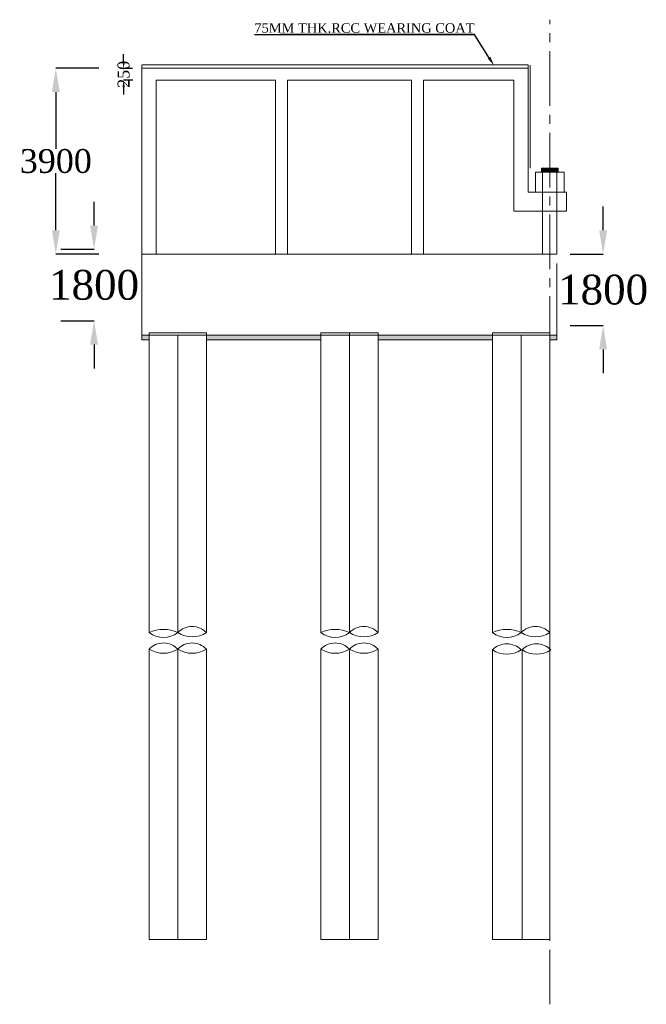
# Model space of a CAD drawing. Header units: millimetres. Extents: x -20950785 to 389010297, y -11535949 to 14056629.
# Tile 133 of 256: x 12100319 to 12113457, y -1727530 to -1706866. Entities that reach past the tile are written whole.
import ezdxf
from ezdxf import colors
from ezdxf.entities.mleader import LeaderData, LeaderLine
from ezdxf.math import Vec2, Vec3

# ---------------------------------------------------------------- set-up
doc = ezdxf.new("R2010")
doc.units = ezdxf.units.MM
doc.header["$LTSCALE"] = 60
doc.header["$MEASUREMENT"] = 0
doc.linetypes.add('CENTER2', pattern=[28.575, 19.05, -3.175, 3.175, -3.175])
doc.layers.add('TEXT', color=7, linetype='Continuous')
doc.styles.add('PDF Arial Bold', font='times.ttf')
doc.dimstyles.get("Standard").update_dxf_attribs({"dimtxt": 400, "dimasz": 215, "dimexe": 0.18, "dimexo": 0.0625, "dimgap": 0.09, "dimtad": 0, "dimtih": 1, "dimtoh": 1, "dimdec": 0, "dimzin": 4, "dimdsep": 46, "dimtxsty": 'Standard', "dimblk": 'OPEN90', "dimcen": 0, "dimadec": 0, "dimazin": 1, "dimtfac": 1, "dimtdec": 0, "dimtix": 1, "dimtofl": 0, "dimtmove": 0, "dimatfit": 3, "dimldrblk": 'OPEN30', "dimfxl": 1, "dimtolj": 1, "dimtzin": 0, "dimarcsym": 0})

# ---------------------------------------------------------------- blocks, each defined once
blk = doc.blocks.new('*D927')
at = {"color": 0, "linetype": 'Continuous', "lineweight": -2, "ltscale": 2, "transparency": 16777216}
for p, q in [((12101878, -1711185), (12101878, -1710685)), ((12101182, -1711685), (12101878, -1711685)), ((12101182, -1713185), (12101878, -1713185)), ((12101878, -1713685), (12101878, -1714185))]:
    blk.add_line(p, q, dxfattribs=at)
at = {"color": 0, "linetype": 'Continuous', "lineweight": 9, "ltscale": 2, "transparency": 16777216}
for points in [[(12101794, -1711185), (12101961, -1711185), (12101878, -1711685)], [(12101794, -1713685), (12101961, -1713685), (12101878, -1713185)]]:
    blk.add_solid(points, dxfattribs=at)
at = {"layer": 'Defpoints', "color": 0, "linetype": 'Continuous', "lineweight": 9, "ltscale": 2, "transparency": 16777216}
for p in [(12101182, -1711685), (12101182, -1713185), (12101878, -1713185)]:
    blk.add_point(p, dxfattribs=at)
at = {"color": 0, "linetype": 'Continuous', "lineweight": 9, "ltscale": 2, "transparency": 16777216, "insert": (12101878, -1712435), "char_height": 500, "attachment_point": 5, "style": 'PDF Arial Bold'}
blk.add_mtext('\\A1;{\\H1.25x;1800}', dxfattribs=at)
blk = doc.blocks.new('*D928')
at = {"color": 0, "linetype": 'Continuous', "lineweight": -2, "ltscale": 2, "transparency": 16777216}
for p, q in [((12112552, -1711285), (12112552, -1710785)), ((12111858, -1711785), (12112553, -1711785)), ((12111858, -1713285), (12112553, -1713285)), ((12112552, -1713785), (12112552, -1714285))]:
    blk.add_line(p, q, dxfattribs=at)
at = {"color": 0, "linetype": 'Continuous', "lineweight": 9, "ltscale": 2, "transparency": 16777216}
for points in [[(12112469, -1711285), (12112636, -1711285), (12112552, -1711785)], [(12112469, -1713785), (12112636, -1713785), (12112552, -1713285)]]:
    blk.add_solid(points, dxfattribs=at)
at = {"layer": 'Defpoints', "color": 0, "linetype": 'Continuous', "lineweight": 9, "ltscale": 2, "transparency": 16777216}
for p in [(12111858, -1711785), (12111858, -1713285), (12112552, -1713285)]:
    blk.add_point(p, dxfattribs=at)
at = {"color": 0, "linetype": 'Continuous', "lineweight": 9, "ltscale": 2, "transparency": 16777216, "insert": (12112552, -1712535), "char_height": 500, "attachment_point": 5, "style": 'PDF Arial Bold'}
blk.add_mtext('\\A1;{\\H1.25x;1800}', dxfattribs=at)
blk = doc.blocks.new('*D930')
at = {"color": 0, "linetype": 'Continuous', "lineweight": -2, "ltscale": 2, "transparency": 16777216}
for p, q in [((12102498, -1707738), (12102498, -1707588)), ((12102686, -1707888), (12102497, -1707888)), ((12102690, -1708138), (12102497, -1708138)), ((12102498, -1708288), (12102498, -1708438))]:
    blk.add_line(p, q, dxfattribs=at)
at = {"color": 0, "linetype": 'Continuous', "lineweight": 9, "ltscale": 2, "transparency": 16777216}
for points in [[(12102472, -1707738), (12102522, -1707738), (12102498, -1707888)], [(12102472, -1708288), (12102522, -1708288), (12102498, -1708138)]]:
    blk.add_solid(points, dxfattribs=at)
at = {"layer": 'Defpoints', "color": 0, "linetype": 'Continuous', "lineweight": 9, "ltscale": 2, "transparency": 16777216}
for p in [(12102498, -1707888), (12102686, -1707888), (12102690, -1708138)]:
    blk.add_point(p, dxfattribs=at)
at = {"color": 0, "linetype": 'Continuous', "lineweight": 9, "ltscale": 2, "transparency": 16777216, "insert": (12102498, -1708013), "char_height": 250, "attachment_point": 5, "rotation": 90, "style": 'PDF Arial Bold'}
blk.add_mtext('\\A1;250', dxfattribs=at)
blk = doc.blocks.new('*D931')
at = {"color": 0, "linetype": 'Continuous', "lineweight": -2, "ltscale": 2, "transparency": 16777216}
for p, q in [((12101979, -1707885), (12101076, -1707885)), ((12101076, -1708385), (12101076, -1709579)), ((12101076, -1711285), (12101076, -1710090)), ((12101979, -1711785), (12101076, -1711785))]:
    blk.add_line(p, q, dxfattribs=at)
at = {"color": 0, "linetype": 'Continuous', "lineweight": 9, "ltscale": 2, "transparency": 16777216}
for points in [[(12100993, -1708385), (12101159, -1708385), (12101076, -1707885)], [(12100993, -1711285), (12101159, -1711285), (12101076, -1711785)]]:
    blk.add_solid(points, dxfattribs=at)
at = {"layer": 'Defpoints', "color": 0, "linetype": 'Continuous', "lineweight": 9, "ltscale": 2, "transparency": 16777216}
for p in [(12101979, -1707885), (12101076, -1711785), (12101979, -1711785)]:
    blk.add_point(p, dxfattribs=at)
at = {"color": 0, "linetype": 'Continuous', "lineweight": 9, "ltscale": 2, "transparency": 16777216, "insert": (12101076, -1709835), "char_height": 500, "attachment_point": 5, "style": 'PDF Arial Bold'}
blk.add_mtext('\\A1;3900', dxfattribs=at)

msp = doc.modelspace()

# ---------------------------------------------------------------- hatches: boundary and pattern name
at = {"linetype": 'Continuous', "lineweight": 9, "ltscale": 2}
h = msp.add_hatch(dxfattribs=at)
h.set_pattern_fill('ANSI31')
h.set_pattern_definition([(45, (41252.82514, 7676.93824), (-0.0883883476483, 0.0883883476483), [])])
h.paths.add_polyline_path([(12111433, -1709984.5), (12111258, -1709984.5), (12111258, -1710064.5), (12111433, -1710064.5)])
h.paths.add_polyline_path([(12111608, -1709984.5), (12111433, -1709984.5), (12111433, -1710064.5), (12111608, -1710064.5)])
at = {"linetype": 'Continuous', "lineweight": 9}
h = msp.add_hatch(dxfattribs=at)
h.set_pattern_fill('AR-CONC', scale=25, style=0)
h.set_pattern_definition([(50, (12092860.97, -1757537.53), (179.31505, -15.68803), [18.75, -206.25]), (355, (12092860.97, -1757537.53), (-34.6878, 188.048), [15, -165]), (100.4514, (12092875.92, -1757538.83), (144.62735, 172.3599), [15.93505, -175.2855]), (46.1842, (12092860.97, -1757487.53), (266.8103, -41.3798), [28.125, -309.375]), (96.6356, (12092883.2, -1757490.97), (233.6657, 243.5295), [23.9026, -262.9282]), (351.1842, (12092860.97, -1757487.53), (233.6655, 243.5297), [22.5, -247.5]), (21, (12092885.97, -1757500.03), (149.22676, -100.6547), [18.75, -206.25]), (326, (12092885.97, -1757500.03), (60.8288, 181.2875), [15, -165]), (71.4514, (12092898.41, -1757508.41), (210.05566, 80.6326), [15.93505, -175.2855]), (37.5, (12092860.97, -1757537.526), (3.03996, 83.22346), [0, -163, 0, -167.5, 0, -165.625]), (7.5, (12092860.97, -1757537.53), (65.76738, 98.60293), [0, -95.5, 0, -159.25, 0, -63.125]), (327.5, (12092805.22, -1757537.526), (133.45561, -5.63872), [0, -62.5, 0, -195, 0, -258.75]), (317.5, (12092780.22, -1757537.53), (145.79654, 25.02625), [0, -81.25, 0, -129.5, 0, -183.75])])
h.paths.add_polyline_path([(12106633, -1713484.5), (12104233, -1713484.5), (12104233, -1713584.5), (12106633, -1713584.5)])
h.paths.add_polyline_path([(12103033, -1713484.5), (12102883, -1713484.5), (12102883, -1713584.5), (12103033, -1713584.5)])
h.paths.add_polyline_path([(12110233, -1713484.5), (12107833, -1713484.5), (12107833, -1713584.5), (12110233, -1713584.5)])
h.paths.add_polyline_path([(12111583, -1713484.5), (12111433, -1713484.5), (12111433, -1713584.5), (12111583, -1713584.5)])

# ---------------------------------------------------------------- linework, layer by layer
at = {"linetype": 'CENTER2', "lineweight": 9}
msp.add_line((12111433, -1727530), (12111433, -1706865.56), dxfattribs=at)
at = {"color": 7, "linetype": 'Continuous', "lineweight": 9}
for p, q in [((12110983, -1707809.5), (12102883, -1707809.5)), ((12102883, -1707884.5), (12102883, -1711784.5)), ((12102883, -1711784.5), (12102883, -1707884.5)), ((12110683, -1707884.5), (12102883, -1707884.5)), ((12110983, -1707884.5), (12110683, -1707884.5)), ((12110983, -1707884.5), (12110983, -1707809.5)), ((12110983, -1710484.5), (12110983, -1707881.33)), ((12111023, -1707884.5), (12111023, -1707819.5)), ((12105683, -1708134.5), (12103183, -1708134.5)), ((12103183, -1711784.5), (12103183, -1708134.5)), ((12103183, -1709196.33), (12103183, -1708184.5)), ((12105683, -1711784.5), (12105683, -1708134.5)), ((12108533, -1708134.5), (12105933, -1708134.5)), ((12105933, -1711784.5), (12105933, -1708134.5)), ((12108533, -1711784.5), (12108533, -1708134.5)), ((12110683, -1708134.5), (12108783, -1708134.5)), ((12108783, -1711784.5), (12108783, -1708134.5)), ((12110683, -1708134.5), (12110683, -1710884.5)), ((12103183, -1711784.5), (12103183, -1709496.33)), ((12111733, -1710064.5), (12111133, -1710064.5)), ((12111133, -1710064.5), (12111133, -1710484.5)), ((12111283, -1711784.5), (12111283, -1709984.5)), ((12111583, -1711784.5), (12111583, -1709984.5)), ((12111583, -1711784.5), (12111583, -1709984.5)), ((12111733, -1710484.5), (12111733, -1710064.5)), ((12110983, -1710484.5), (12111358, -1710484.5)), ((12111358, -1710484.5), (12111783, -1710484.5)), ((12111783, -1710484.5), (12111783, -1710884.5)), ((12111783, -1710884.5), (12110683, -1710884.5)), ((12102883, -1711784.5), (12103183, -1711784.5)), ((12111583, -1711784.5), (12102883, -1711784.5)), ((12111583, -1711784.5), (12102883, -1711784.5)), ((12102883, -1713584.5), (12102883, -1711784.5)), ((12105383, -1711784.5), (12105683, -1711784.5)), ((12107883, -1711784.5), (12108183, -1711784.5)), ((12110383, -1711784.5), (12110683, -1711784.5)), ((12111283, -1711784.5), (12111583, -1711784.5)), ((12102883, -1713346.4), (12102883, -1713384.5)), ((12111583, -1713484.5), (12102883, -1713484.5)), ((12104233, -1713434.5), (12103033, -1713434.5)), ((12103033, -1719734.19), (12103033, -1713434.5)), ((12104233, -1719734.19), (12104233, -1713434.5)), ((12107833, -1713434.5), (12106633, -1713434.5)), ((12107833, -1713434.5), (12107833, -1713544.52)), ((12107833, -1719716.71), (12107833, -1713484.5)), ((12111433, -1713434.5), (12110233, -1713434.5)), ((12110233, -1719725.04), (12110233, -1713434.5)), ((12111433, -1719725.04), (12111433, -1713434.5)), ((12111583, -1713484.5), (12111583, -1713584.5)), ((12103033, -1713584.5), (12102883, -1713584.5)), ((12106633, -1713584.5), (12104233, -1713584.5)), ((12110233, -1713584.5), (12107833, -1713584.5)), ((12111583, -1713584.5), (12111433, -1713584.5)), ((12107233, -1718434.5), (12107233, -1717234.5)), ((12103033, -1726168.24), (12103033, -1720075.74)), ((12104233, -1726168.24), (12104233, -1720075.74)), ((12106633, -1726168.24), (12106633, -1720075.74)), ((12107833, -1726168.24), (12107833, -1720075.74)), ((12110233, -1726168.24), (12110233, -1720075.74)), ((12111433, -1726168.24), (12111433, -1720075.74)), ((12111433, -1724699.06), (12111433, -1724428.26))]:
    msp.add_line(p, q, dxfattribs=at)
at = {"color": 7, "linetype": 'Continuous', "lineweight": 9, "ltscale": 2}
for p, q in [((12102883, -1707884.5), (12102883, -1707819.5)), ((12111023, -1709984.5), (12111023, -1707884.5)), ((12111258, -1709984.5), (12111608, -1709984.5)), ((12111258, -1709984.5), (12111258, -1710064.5)), ((12111608, -1709984.5), (12111608, -1710064.5)), ((12111583, -1711984.5), (12111583, -1713484.5)), ((12103033, -1726168.24), (12104233, -1726168.24)), ((12106633, -1726168.24), (12107833, -1726168.24)), ((12110233, -1726168.24), (12111433, -1726168.24))]:
    msp.add_line(p, q, dxfattribs=at)
at = {"color": 7, "linetype": 'Continuous', "lineweight": 9, "ltscale": 20}
msp.add_line((12106633, -1719729.61), (12106633, -1713434.5), dxfattribs=at)
at = {"color": 7, "linetype": 'Continuous', "lineweight": 9}
for centre, radius, start, end in [((12103333, -1720357.75), 696.1, 64.470759, 115.529241), ((12103933, -1720012.3), 412.21, 43.298588, 136.701412), ((12106933, -1720357.75), 696.1, 64.470759, 115.529241), ((12107533, -1720012.3), 412.21, 43.298588, 136.701412), ((12110533, -1720357.75), 696.1, 64.470759, 115.529241), ((12111133, -1720012.3), 412.21, 43.298588, 136.701412), ((12103333, -1719340.09), 491.66, 232.39741, 307.60259), ((12103933, -1719254.72), 561.72, 237.718709, 302.281291), ((12106933, -1719340.09), 491.66, 232.39741, 307.60259), ((12107533, -1719254.72), 561.72, 237.718709, 302.281291), ((12110533, -1719340.09), 491.66, 232.39741, 307.60259), ((12111133, -1719254.72), 561.72, 237.718709, 302.281291), ((12103333, -1720358.43), 412.21, 43.298588, 136.701412), ((12103333, -1719600.84), 561.72, 237.718709, 302.281291), ((12103933, -1720358.43), 412.21, 43.298588, 136.701412), ((12103933, -1719600.84), 561.72, 237.718709, 302.281291), ((12106933, -1720358.43), 412.21, 43.298588, 136.701412), ((12106933, -1719600.84), 561.72, 237.718709, 302.281291), ((12107533, -1720358.43), 412.21, 43.298588, 136.701412), ((12107533, -1719600.84), 561.72, 237.718709, 302.281291), ((12110533, -1720375.27), 412.21, 43.298588, 136.701412), ((12110533, -1719617.68), 561.72, 237.718709, 302.281291), ((12111153.95, -1720375.27), 412.21, 43.298588, 136.701412), ((12111153.95, -1719617.68), 561.72, 237.718709, 302.281291)]:
    msp.add_arc(centre, radius, start, end, dxfattribs=at)
at = {"layer": 'TEXT', "color": 7, "linetype": 'Continuous', "lineweight": 9, "ltscale": 1000}
for p, q in [((12107233, -1719716.71), (12107233, -1713434.5)), ((12107233, -1719729.61), (12107233, -1713484.5)), ((12103633, -1719729.61), (12103633, -1713497.4)), ((12107233, -1719716.71), (12107233, -1713534.5)), ((12110833, -1719729.61), (12110833, -1713497.4)), ((12103633, -1726168.24), (12103633, -1720075.74)), ((12107233, -1726168.24), (12107233, -1720075.74)), ((12110853.95, -1720092.57), (12110853.95, -1726168.24))]:
    msp.add_line(p, q, dxfattribs=at)

# ---------------------------------------------------------------- dimensions: what is measured, and where the dimension line sits
at = {"color": 7, "linetype": 'Continuous', "lineweight": 9, "ltscale": 2}
dim = msp.add_linear_dim(base=(12102497.5, -1707887.67), p1=(12102690.13, -1708137.67), p2=(12102686.5, -1707887.67), angle=90, dimstyle='Standard', override={"dimtxt": 250, "dimasz": 150, "dimtxsty": 'PDF Arial Bold', "dimfxl": 300}, dxfattribs=at)
dim.commit()
dim.dimension.update_dxf_attribs({"geometry": '*D930', "text_midpoint": (12102497.5, -1708012.67), "dimtype": 160, "text_rotation": 90})
dim = msp.add_linear_dim(base=(12101076, -1711784.5), p1=(12101979.38, -1707884.5), p2=(12101979.38, -1711784.5), angle=90, dimstyle='Standard', override={"dimtxt": 500, "dimasz": 500, "dimtxsty": 'PDF Arial Bold', "dimfxl": 300}, dxfattribs=at)
dim.commit()
dim.dimension.update_dxf_attribs({"geometry": '*D931', "text_midpoint": (12101076, -1709834.5)})
for base, p1, p2, picture, middle in [((12101877.5, -1713184.5), (12101182.24, -1711684.5), (12101182.24, -1713184.5), '*D927', (12101877.5, -1712434.5)), ((12112552.5, -1713284.5), (12111858.07, -1711784.5), (12111858.07, -1713284.5), '*D928', (12112552.5, -1712534.5))]:
    dim = msp.add_linear_dim(base=base, p1=p1, p2=p2, angle=90, text='{\\H1.25x;1800}', dimstyle='Standard', override={"dimtxt": 500, "dimasz": 500, "dimtxsty": 'PDF Arial Bold', "dimfxl": 300}, dxfattribs=at)
    dim.commit()
    dim.dimension.update_dxf_attribs({"geometry": picture, "text_midpoint": middle, "dimtype": 160})

# ---------------------------------------------------------------- leaders
ml = msp.add_multileader_mtext('Standard', dxfattribs=at)
ml.set_content('{\\fTimes New Roman|b0|i0|c0|p18;\\L\\C7;75MM THK.RCC WEARING COAT }', color=7)
ml.set_leader_properties()
ml.build(insert=Vec2(0, 0))
ml.multileader.update_dxf_attribs({"has_dogleg": 0, "text_right_attachment_type": 6, "dogleg_length": 0.36, "arrow_head_size": 200})
ctx = ml.context
ctx.base_point, ctx.char_height, ctx.arrow_head_size, ctx.landing_gap_size, ctx.plane_origin = Vec3(12105361.29, -1707059.56), 200, 200, 0.09, Vec3(12106656.32, -1707829.5)
ctx.right_attachment, ctx.text_align_type = 6, 2
notes = []
notes.append((ctx, [(0, (1, 1, 0), (12109855.27, -1707179.56), (-1, 0), 0.36, [(0, [(12110265.82, -1707829.5)], 0, [])])]))
ctx.mtext.insert, ctx.mtext.alignment, ctx.mtext.flow_direction = Vec3(12109854.82, -1706939.56), 3, 5
for ctx, leaders in notes:
    for number, flags, end, landing, length, lines in leaders:
        leader = LeaderData()
        leader.index, (leader.has_last_leader_line, leader.has_dogleg_vector, leader.attachment_direction) = number, flags
        leader.last_leader_point, leader.dogleg_vector, leader.dogleg_length = Vec3(end), Vec3(landing), length
        for number, points, colour, breaks in lines:
            line = LeaderLine()
            line.index, line.vertices, line.color, line.breaks = number, Vec3.list(points), colors.encode_raw_color(colour), breaks
            leader.lines.append(line)
        ctx.leaders.append(leader)

doc.saveas('drawing.dxf')
